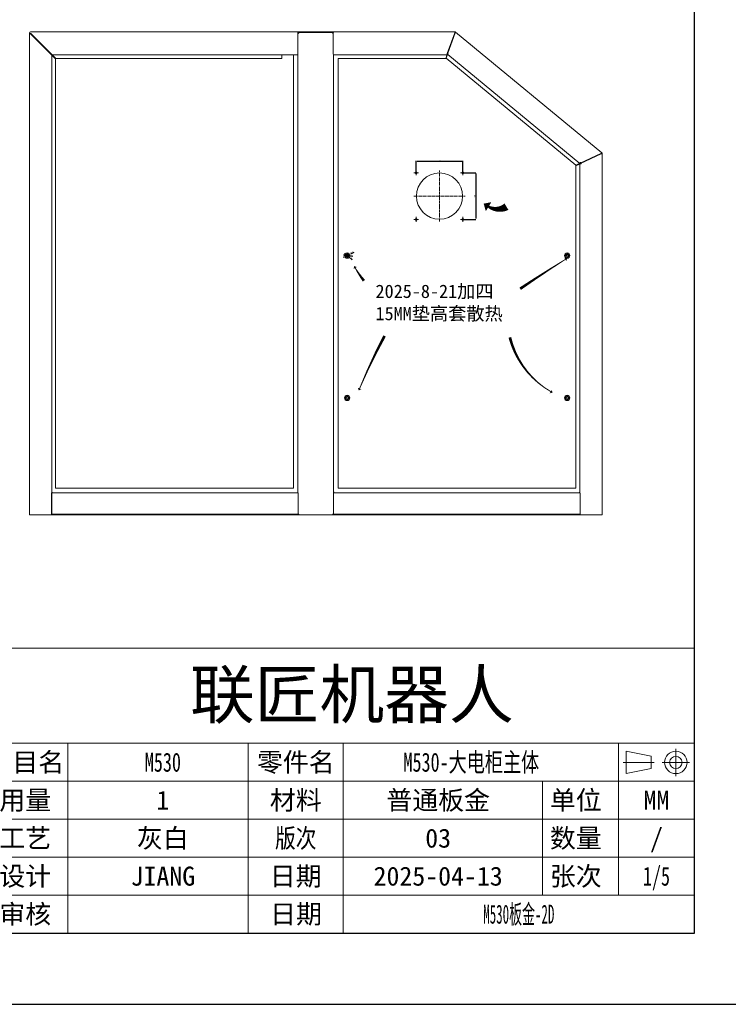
# Model space of a CAD drawing. Header units: millimetres. Extents: x 7284 to 21933, y -3393 to -31.
# Tile 12 of 57: x 10361 to 11955, y -3393 to -1179. Entities that reach past the tile are written whole.
import ezdxf
from ezdxf.enums import TextEntityAlignment as Align

# ---------------------------------------------------------------- set-up
doc = ezdxf.new("R2010")
doc.units = ezdxf.units.MM
doc.header["$PDSIZE"] = -1
doc.linetypes.add('CENTER', pattern=[10.16, 6.35, -1.27, 1.27, -1.27])
for name, color, linetype in [('1', 7, 'Continuous'), ('60', 7, 'Continuous'), ('细实线层', 7, 'Continuous')]:
    doc.layers.add(name, color=color, linetype=linetype)
for name, color, linetype, lineweight in [('dim', 84, 'Continuous', 9), ('fromat', 7, 'Continuous', 13), ('粗实线层', 7, 'Continuous', 25)]:
    doc.layers.add(name, color=color, linetype=linetype, lineweight=lineweight)
doc.styles.get("Standard").update_dxf_attribs({"font": 'SimSun.ttf'})
doc.styles.add('yx_tk_cn', font='SimSun.ttf')
doc.dimstyles.new('ISO-25', dxfattribs={"dimtxt": 2.5, "dimasz": 2.5, "dimexe": 1.25, "dimexo": 0.625, "dimtad": 1, "dimtxsty": 'Standard', "dimcen": 2.5, "dimadec": 0, "dimazin": 0, "dimtfac": 1, "dimtmove": 0, "dimatfit": 3, "dimfxl": 0, "dimarcsym": 0})

# ---------------------------------------------------------------- blocks, each defined once
blk = doc.blocks.new('$CAXA_FRAME_13B17AC1$')
at = {"layer": '粗实线层'}
for p, q in [((138.5, -95), (138.5, 95)), ((-138.5, -95), (138.5, -95))]:
    blk.add_line(p, q, dxfattribs=at)
at = {"layer": '细实线层'}
blk.add_line((-148.5, -105), (148.5, -105), dxfattribs=at)
blk = doc.blocks.new('A')
at = {"layer": 'fromat'}
blk.add_line((75, 30), (0, 30), dxfattribs=at)
blk = doc.blocks.new('aa')
at = {"layer": 'fromat'}
for p, q in [((0, 0), (0, 30)), ((75, 0), (75, 30)), ((75, 20), (0, 20)), ((9, 0), (9, 20)), ((28, 0), (28, 20)), ((38, 0), (38, 20)), ((67, 4), (67, 20)), ((67.81, 19.15), (67.81, 16.8)), ((67.81, 19.15), (70.43, 18.63)), ((70.43, 18.63), (70.43, 17.33)), ((70.43, 17.33), (67.81, 16.8)), ((75, 16), (0, 16)), ((59, 4), (59, 16)), ((75, 12), (0, 12)), ((75, 8), (0, 8)), ((0, 0), (0, 4)), ((75, 4), (0, 4)), ((75, 0), (0, 0))]:
    blk.add_line(p, q, dxfattribs=at)
at = {"layer": 'fromat', "color": 1, "linetype": 'CENTER', "ltscale": 0.9}
for p, q in [((73.04, 16.54), (73.04, 19.42)), ((71.6, 17.98), (74.48, 17.98))]:
    blk.add_line(p, q, dxfattribs=at)
at = {"layer": 'fromat', "color": 1, "linetype": 'CENTER', "ltscale": 1.016}
blk.add_line((70.75, 17.98), (67.48, 17.98), dxfattribs=at)
at = {"layer": 'fromat'}
for radius in [1.18, 0.653]:
    blk.add_circle((73.04, 17.98), radius, dxfattribs=at)
at = {"layer": 'dim'}
blk.add_blockref('A', (0, 0), dxfattribs=at)
at = {"layer": 'fromat', "style": 'yx_tk_cn'}
for s, height, p in [('联匠机器人', 5, (38.91, 25.14)), ('项目名', 2, (4.5, 18)), ('零件名', 2, (33, 18)), ('用量', 2, (4.5, 14)), ('材料', 2, (33, 14)), ('单位', 2, (62.5, 14)), ('工艺', 2, (4.5, 10)), ('数量', 2, (62.5, 10)), ('设计', 2, (4.5, 6)), ('日期', 2, (33, 6)), ('张次', 2, (62.5, 6)), ('审核', 2, (4.5, 2)), ('日期', 2, (33.03, 2.01))]:
    blk.add_text(s, height=height, dxfattribs=at).set_placement(p, align=Align.MIDDLE_CENTER)
at = {"layer": 'fromat', "color": 30, "style": 'yx_tk_cn'}
blk.add_text('MM', height=2, dxfattribs=at).set_placement((71, 14), align=Align.MIDDLE_CENTER)
at = {"layer": 'fromat', "style": 'yx_tk_cn', "width": 0.8}
blk.add_text('版次', height=2, dxfattribs=at).set_placement((33, 10), align=Align.MIDDLE_CENTER)
at = {"layer": 'fromat', "color": 30, "style": 'yx_tk_cn'}
for tag, width, p in [('ASSEMBLAGE', 0.7, (19, 18)), ('1X2X3', 0.7, (51.5, 18)), ('1/5', 0.7, (71, 6)), ('D:\\AA.DWG', 0.5, (66.87, 2))]:
    blk.add_attdef(tag, text='', height=2, dxfattribs=dict(at, width=width)).set_placement(p, align=Align.MIDDLE_CENTER)
for tag, p in [('2008000', (19, 14)), ('718', (48, 14)), ('5/1000', (19, 10)), ('A0001', (48, 10)), ('3', (71, 10)), ('YANXIU', (19, 6)), ('2008-07-10', (48, 6))]:
    blk.add_attdef(tag, text='', height=2, dxfattribs=at).set_placement(p, align=Align.MIDDLE_CENTER)
blk = doc.blocks.new('*D122')
at = {"layer": 'Defpoints', "color": 0}
for p in [(11358.2, -1497.2), (11253.2, -1523.1), (11358.2, -1523.1)]:
    blk.add_point(p, dxfattribs=at)
at = {"layer": 'dim', "color": 0, "linetype": 'Continuous', "lineweight": -2}
for p, q in [((11253.2, -1523.1), (11253.2, -1496.7)), ((11255.2, -1497.2), (11356.2, -1497.2)), ((11358.2, -1523.1), (11358.2, -1496.7))]:
    blk.add_line(p, q, dxfattribs=at)
at = {"layer": 'dim', "color": 0}
for points in [[(11255.2, -1496.9), (11255.2, -1497.6), (11253.2, -1497.2)], [(11356.2, -1496.9), (11356.2, -1497.6), (11358.2, -1497.2)]]:
    blk.add_solid(points, dxfattribs=at)
at = {"layer": 'dim', "color": 0, "insert": (11305.7, -1495.5), "char_height": 2.5, "attachment_point": 5}
blk.add_mtext('105', dxfattribs=at)
blk = doc.blocks.new('*D123')
at = {"layer": 'Defpoints', "color": 0}
for p in [(11358.2, -1523.1), (11358.2, -1628.1), (11387.1, -1628.1)]:
    blk.add_point(p, dxfattribs=at)
at = {"layer": 'dim', "color": 0, "linetype": 'Continuous', "lineweight": -2}
for p, q in [((11358.2, -1523.1), (11387.6, -1523.1)), ((11387.1, -1525.1), (11387.1, -1626.1)), ((11358.2, -1628.1), (11387.6, -1628.1))]:
    blk.add_line(p, q, dxfattribs=at)
at = {"layer": 'dim', "color": 0}
for points in [[(11386.7, -1525.1), (11387.4, -1525.1), (11387.1, -1523.1)], [(11386.7, -1626.1), (11387.4, -1626.1), (11387.1, -1628.1)]]:
    blk.add_solid(points, dxfattribs=at)
at = {"layer": 'dim', "color": 0, "insert": (11385.3, -1575.6), "char_height": 2.5, "attachment_point": 5, "rotation": 90}
blk.add_mtext('105', dxfattribs=at)
blk = doc.blocks.new('*D164')
at = {"layer": 'Defpoints', "color": 0}
for p in [(11092.4, -1712.3), (11103.2, -1707)]:
    blk.add_point(p, dxfattribs=at)
at = {"layer": 'dim', "color": 0, "linetype": 'Continuous', "lineweight": -2}
for p, q in [((11112.7, -1702.4), (11105, -1706.1)), ((11090.6, -1713.2), (11088.8, -1714)), ((11092.4, -1712.3), (11103.2, -1707))]:
    blk.add_line(p, q, dxfattribs=at)
at = {"layer": 'dim', "color": 0}
for points in [[(11090.4, -1712.9), (11090.7, -1713.5), (11092.4, -1712.3)], [(11104.8, -1705.8), (11105.1, -1706.4), (11103.2, -1707)]]:
    blk.add_solid(points, dxfattribs=at)
at = {"layer": 'dim', "color": 0, "insert": (11109, -1702.2), "char_height": 2.5, "attachment_point": 5, "rotation": 26.0402}
blk.add_mtext('∅12', dxfattribs=at)
blk = doc.blocks.new('*D165')
at = {"layer": 'Defpoints', "color": 0}
for p in [(11093.8, -1709), (11101.7, -1710.3)]:
    blk.add_point(p, dxfattribs=at)
at = {"layer": 'dim', "color": 0, "linetype": 'Continuous', "lineweight": -2}
for p, q in [((11091.9, -1708.7), (11089.9, -1708.3)), ((11093.8, -1709), (11101.7, -1710.3)), ((11110.4, -1711.8), (11103.7, -1710.6))]:
    blk.add_line(p, q, dxfattribs=at)
at = {"layer": 'dim', "color": 0}
for points in [[(11091.9, -1708.3), (11091.8, -1709), (11093.8, -1709)], [(11103.8, -1710.3), (11103.6, -1711), (11101.7, -1710.3)]]:
    blk.add_solid(points, dxfattribs=at)
at = {"layer": 'dim', "color": 0, "insert": (11108.3, -1709.6), "char_height": 2.5, "attachment_point": 5, "rotation": 350.5216}
blk.add_mtext('∅8', dxfattribs=at)
blk = doc.blocks.new('*D166')
at = {"layer": 'Defpoints', "color": 0}
for p in [(11095.1, -1707.4), (11100.5, -1711.9)]:
    blk.add_point(p, dxfattribs=at)
at = {"layer": 'dim', "color": 0, "linetype": 'Continuous', "lineweight": -2}
for p, q in [((11093.6, -1706.1), (11092, -1704.9)), ((11095.1, -1707.4), (11100.5, -1711.9)), ((11109.1, -1719), (11102, -1713.2))]:
    blk.add_line(p, q, dxfattribs=at)
at = {"layer": 'dim', "color": 0}
for points in [[(11093.8, -1705.9), (11093.3, -1706.4), (11095.1, -1707.4)], [(11102.2, -1712.9), (11101.8, -1713.4), (11100.5, -1711.9)]]:
    blk.add_solid(points, dxfattribs=at)
at = {"layer": 'dim', "color": 0, "insert": (11108.4, -1716.1), "char_height": 2.5, "attachment_point": 5, "rotation": 320.3126}
blk.add_mtext('∅7', dxfattribs=at)

msp = doc.modelspace()

# ---------------------------------------------------------------- linework, layer by layer
at = {"layer": '1', "color": 1, "linetype": 'CENTER', "lineweight": 13}
for p, q in [((11247.733, -1523.149), (11258.733, -1523.149)), ((11253.233, -1528.649), (11253.233, -1517.649)), ((11305.733, -1633.149), (11305.733, -1518.149)), ((11352.733, -1523.149), (11363.733, -1523.149)), ((11358.233, -1528.649), (11358.233, -1517.649)), ((11248.233, -1575.649), (11363.233, -1575.649)), ((11247.733, -1628.149), (11258.733, -1628.149)), ((11253.233, -1633.649), (11253.233, -1622.649)), ((11352.733, -1628.149), (11363.733, -1628.149)), ((11358.233, -1633.649), (11358.233, -1622.649)), ((11097.783, -1715.149), (11097.783, -1704.149)), ((11592.783, -1715.149), (11592.783, -1704.149)), ((11092.283, -1709.649), (11103.283, -1709.649)), ((11587.283, -1709.649), (11598.283, -1709.649)), ((11092.283, -2029.649), (11103.283, -2029.649)), ((11097.783, -2035.149), (11097.783, -2024.149)), ((11587.283, -2029.649), (11598.283, -2029.649)), ((11592.783, -2035.149), (11592.783, -2024.149))]:
    msp.add_line(p, q, dxfattribs=at)
at = {"layer": '60', "color": 7, "linetype": 'Continuous', "lineweight": 13}
for p, q in [((10383.133, -2292.649), (10383.133, -1208.449)), ((10385.333, -1206.249), (10987.233, -1206.249)), ((10989.433, -1207.749), (11067.433, -1207.749)), ((11069.433, -1206.249), (11340.371, -1206.249)), ((11670.633, -1478.423), (11341.775, -1206.754)), ((10433.133, -1258.475), (10433.133, -2243.172)), ((11067.433, -1257.749), (11067.433, -2243.168)), ((11322.651, -1257.749), (11067.433, -1257.749)), ((11621.006, -1502.281), (11324.329, -1257.196)), ((11671.433, -1480.122), (11671.433, -2292.649)), ((10433.133, -2244.713), (10433.133, -2290.393)), ((10987.733, -2291.149), (10987.733, -2292.649)), ((10989.433, -2292.649), (11066.932, -2292.649)), ((11621.933, -2291.149), (11621.933, -2292.649))]:
    msp.add_line(p, q, dxfattribs=at)
at = {"layer": '60', "color": 7, "linetype": 'Continuous', "lineweight": 18}
for p, q in [((10383.133, -2292.649), (10383.133, -1208.449)), ((10385.333, -1209.742), (10384.875, -1210.199)), ((10384.875, -1210.199), (10385.333, -1210.656)), ((10385.333, -1206.249), (10987.233, -1206.249)), ((10385.333, -1209.742), (10385.583, -1209.492)), ((10385.333, -1210.656), (10430.933, -1256.256)), ((10385.583, -1209.492), (10431.64, -1255.549)), ((10987.233, -1206.249), (10987.233, -1207.749)), ((10987.233, -1206.249), (11066.833, -1206.249)), ((10987.233, -1207.749), (10987.233, -1208.449)), ((10987.233, -1207.749), (11066.833, -1207.749)), ((10987.233, -1208.449), (10987.233, -1255.549)), ((10989.633, -1208.081), (10989.433, -1208.081)), ((10989.433, -1208.788), (10989.633, -1208.788)), ((10989.633, -1208.788), (10989.633, -1208.081)), ((11065.033, -1208.081), (11065.033, -1208.788)), ((11066.433, -1208.081), (11065.033, -1208.081)), ((11065.033, -1208.788), (11065.933, -1208.788)), ((11065.933, -1209.249), (11065.233, -1209.949)), ((11065.933, -1208.788), (11065.933, -1209.249)), ((11065.933, -1209.449), (11065.933, -1209.249)), ((11065.933, -1209.266), (11066.432, -1209.266)), ((11065.933, -1209.449), (11066.433, -1209.449)), ((11066.433, -1208.449), (11066.433, -1207.749)), ((11066.433, -1255.549), (11066.433, -1208.449)), ((11066.833, -1207.749), (11066.833, -1206.249)), ((11067.433, -1206.249), (11066.833, -1206.249)), ((11066.833, -1206.363), (11069.433, -1206.363)), ((11067.433, -1206.249), (11069.433, -1206.249)), ((11067.433, -1206.363), (11067.433, -1206.249)), ((11069.433, -1206.249), (11340.373, -1206.249)), ((11069.433, -1206.249), (11069.433, -1206.363)), ((11339.842, -1208.449), (11323.119, -1254.949)), ((11324.383, -1254.388), (11340.783, -1208.788)), ((11340.373, -1207.749), (11340.373, -1206.249)), ((11340.819, -1207.909), (11341.774, -1206.753)), ((11341.073, -1206.363), (11341.123, -1206.363)), ((11341.123, -1206.363), (11341.164, -1206.398)), ((11341.774, -1206.753), (11670.634, -1478.424)), ((11373.491, -1232.954), (11373.564, -1232.866)), ((10430.933, -1256.256), (10433.133, -1258.456)), ((10431.64, -1255.549), (10433.84, -1257.749)), ((10433.133, -2243.167), (10433.133, -1258.456)), ((10434.133, -1259.456), (10433.133, -1258.456)), ((10433.84, -1257.749), (10987.233, -1257.749)), ((10434.84, -1258.749), (10433.84, -1257.749)), ((10434.133, -1259.456), (10441.933, -1267.256)), ((10434.84, -1258.749), (10442.64, -1266.549)), ((10951.233, -1258.749), (10951.233, -1257.749)), ((10951.233, -1258.749), (10951.233, -1266.549)), ((10977.233, -2232.649), (10977.233, -1257.749)), ((10987.233, -1255.549), (10987.233, -1257.749)), ((10987.233, -2243.167), (10987.233, -1257.749)), ((11066.433, -1256.749), (11066.433, -1255.549)), ((11066.433, -1256.749), (11067.433, -1257.749)), ((11067.433, -1257.749), (11322.651, -1257.749)), ((11067.433, -1257.749), (11067.433, -2243.167)), ((11077.433, -1257.749), (11077.433, -1258.749)), ((11319.487, -1266.549), (11322.292, -1258.749)), ((11323.233, -1259.088), (11320.843, -1265.731)), ((11322.651, -1254.949), (11322.651, -1255.549)), ((11323.119, -1254.949), (11322.651, -1254.949)), ((11322.651, -1255.549), (11322.651, -1257.749)), ((11323.633, -1256.473), (11324.383, -1254.388)), ((11323.939, -1256.726), (11323.633, -1256.473)), ((11324.913, -1255.547), (11323.939, -1256.726)), ((11324.329, -1257.196), (11325.376, -1255.929)), ((11324.329, -1257.196), (11621.006, -1502.281)), ((11325.376, -1255.929), (11324.913, -1255.547)), ((10441.933, -1267.256), (10441.933, -2232.649)), ((10951.233, -1266.549), (10442.64, -1266.549)), ((11077.433, -1266.549), (11077.433, -2232.649)), ((11319.487, -1266.549), (11077.433, -1266.549)), ((11612.206, -1506.426), (11320.843, -1265.731)), ((11593.453, -1414.567), (11593.405, -1414.625)), ((11604.591, -1423.866), (11604.603, -1423.851)), ((11605.708, -1424.789), (11605.781, -1424.701)), ((11668.806, -1479.768), (11622.28, -1501.681)), ((11622.706, -1502.586), (11669.233, -1480.673)), ((11669.678, -1479.58), (11670.634, -1478.424)), ((11669.933, -1480.12), (11671.433, -1480.12)), ((11671.096, -1478.954), (11671.318, -1479.138)), ((11671.318, -1479.138), (11671.318, -1479.42)), ((11671.433, -1480.12), (11671.433, -2292.649)), ((11612.206, -1506.426), (11620.006, -1502.752)), ((11620.433, -1503.657), (11612.633, -1507.331)), ((11622.408, -1500.585), (11621.006, -1502.281)), ((11621.433, -1503.186), (11621.433, -2243.167)), ((11621.433, -1503.186), (11623.633, -1503.186)), ((11622.28, -1501.681), (11623.252, -1500.505)), ((11622.79, -1500.123), (11622.408, -1500.585)), ((11624.233, -1502.586), (11622.706, -1502.586)), ((11623.252, -1500.505), (11622.79, -1500.123)), ((11623.633, -1503.186), (11624.233, -1503.186)), ((11624.233, -1503.186), (11624.233, -1502.586)), ((11612.633, -2232.649), (11612.633, -1507.331)), ((10977.233, -2232.649), (10441.933, -2232.649)), ((10987.233, -2232.649), (10986.233, -2232.649)), ((11612.633, -2232.649), (11077.433, -2232.649)), ((10432.732, -2245.649), (10432.732, -2243.699)), ((10432.732, -2289.649), (10432.732, -2245.649)), ((10987.233, -2243.149), (10433.133, -2243.149)), ((10987.733, -2243.813), (10987.733, -2245.649)), ((10987.733, -2245.649), (10987.733, -2289.649)), ((11066.933, -2245.649), (11066.933, -2243.813)), ((11066.933, -2289.649), (11066.933, -2245.649)), ((11621.433, -2243.149), (11067.433, -2243.149)), ((11621.933, -2243.813), (11621.933, -2245.649)), ((11621.933, -2245.649), (11621.933, -2289.649)), ((10385.333, -2292.649), (10383.133, -2292.649)), ((10430.933, -2292.649), (10385.333, -2292.649)), ((10432.732, -2292.649), (10430.933, -2292.649)), ((10432.732, -2291.149), (10432.732, -2289.649)), ((10432.732, -2291.149), (10447.733, -2291.149)), ((10432.732, -2292.649), (10432.732, -2291.149)), ((10447.733, -2292.649), (10432.732, -2292.649)), ((10972.733, -2291.149), (10447.733, -2291.149)), ((10972.733, -2292.649), (10447.733, -2292.649)), ((10972.733, -2291.149), (10987.733, -2291.149)), ((10987.733, -2292.649), (10972.733, -2292.649)), ((10987.733, -2291.149), (10987.733, -2289.649)), ((10987.733, -2291.149), (10987.733, -2292.649)), ((10989.633, -2291.61), (10989.433, -2291.61)), ((10989.433, -2292.318), (10989.633, -2292.318)), ((11066.932, -2292.649), (10989.433, -2292.649)), ((10989.633, -2292.318), (10989.633, -2291.61)), ((11065.033, -2291.61), (11065.033, -2292.318)), ((11065.233, -2291.61), (11065.033, -2291.61)), ((11065.033, -2292.318), (11066.932, -2292.318)), ((11065.933, -2290.949), (11065.933, -2290.449)), ((11066.933, -2290.949), (11065.933, -2290.949)), ((11065.933, -2291.527), (11065.933, -2290.949)), ((11066.932, -2291.132), (11065.933, -2291.132)), ((11066.433, -2291.132), (11066.433, -2290.949)), ((11066.933, -2291.149), (11066.933, -2289.649)), ((11066.933, -2291.149), (11081.933, -2291.149)), ((11066.933, -2292.649), (11066.933, -2291.149)), ((11081.933, -2292.649), (11066.933, -2292.649)), ((11606.933, -2291.149), (11081.933, -2291.149)), ((11606.933, -2292.649), (11081.933, -2292.649)), ((11606.933, -2291.149), (11621.933, -2291.149)), ((11621.933, -2292.649), (11606.933, -2292.649)), ((11621.933, -2291.149), (11621.933, -2289.649)), ((11621.933, -2291.149), (11621.933, -2292.649)), ((11623.633, -2292.649), (11621.933, -2292.649)), ((11669.233, -2292.649), (11623.633, -2292.649)), ((11671.433, -2292.649), (11669.233, -2292.649))]:
    msp.add_line(p, q, dxfattribs=at)
for centre, radius in [((11253.233, -1523.149), 2.25), ((11305.733, -1575.649), 52), ((11358.233, -1523.149), 2.25), ((11253.233, -1628.149), 2.25), ((11358.233, -1628.149), 2.25), ((11097.783, -1709.649), 3.5), ((11592.783, -1709.649), 3.5), ((11097.783, -2029.649), 3.5), ((11592.783, -2029.649), 3.5)]:
    msp.add_circle(centre, radius, dxfattribs=at)
for centre, radius, start, end in [((10385.333, -1208.449), 2.2, 90, 180), ((10989.433, -1209.949), 2.2, 90, 161.251651), ((11340.373, -1208.449), 2.2, 50.439883, 90), ((11340.373, -1208.449), 0.7, 50.439883, 90), ((11669.233, -1480.12), 0.7, 0, 50.439883), ((11669.233, -1480.12), 2.2, 0, 50.439883), ((10989.433, -2290.449), 2.2, 219.401316, 270)]:
    msp.add_arc(centre, radius, start, end, dxfattribs=at)
for centre, major_axis, ratio, start_param, end_param in [((10989.433, -1209.949), (0, 2.2), 1, 1.24357591, 1.57079633), ((10989.433, -1210.656), (0, 2.2), 1, 1.24357591, 1.57079633), ((10989.433, -1209.596), (2.142, 0), 0.70710678, 1.57079633, 2.90604041), ((10989.433, -1210.303), (-2.142, 0), 0.70710678, 4.71238898, 6.04763306), ((10989.433, -2290.096), (2.142, 0), 0.70710678, 3.79586324, 4.71238898), ((10989.433, -2290.803), (-2.142, 0), 0.70710678, 0.65427634, 1.57079633), ((11065.233, -2290.096), (2.142, 0), 0.70710678, 4.71238898, 5.04523273)]:
    msp.add_ellipse(centre, major_axis=major_axis, ratio=ratio, start_param=start_param, end_param=end_param, dxfattribs=at)
for points, knots in [([(11340.373, -1206.249), (11340.362, -1206.249), (11340.351, -1206.253), (11340.334, -1206.263), (11340.329, -1206.268), (11340.318, -1206.278), (11340.312, -1206.284), (11340.295, -1206.306), (11340.273, -1206.341), (11340.251, -1206.389), (11340.229, -1206.444), (11340.218, -1206.475), (11340.201, -1206.526), (11340.196, -1206.543), (11340.185, -1206.581), (11340.179, -1206.6), (11340.151, -1206.7), (11340.129, -1206.791), (11340.102, -1206.919), (11340.093, -1206.958), (11340.085, -1206.998), (11340.08, -1207.026), (11340.077, -1207.04), (11340.063, -1207.11), (11340.052, -1207.168), (11340.019, -1207.347), (11339.997, -1207.473), (11339.972, -1207.624), (11339.969, -1207.64), (11339.963, -1207.674), (11339.96, -1207.691), (11339.952, -1207.743), (11339.947, -1207.777), (11339.93, -1207.88), (11339.908, -1208.02), (11339.875, -1208.232), (11339.853, -1208.376), (11339.842, -1208.449)], [0, 0, 0, 0, 0.0625, 0.0625, 0.09375, 0.09375, 0.125, 0.125, 0.1875, 0.25, 0.25, 0.3125, 0.3125, 0.34375, 0.34375, 0.375, 0.375, 0.5, 0.5, 0.53125, 0.546875, 0.546875, 0.5625, 0.5625, 0.625, 0.625, 0.75, 0.75, 0.765625, 0.765625, 0.78125, 0.78125, 0.8125, 0.8125, 0.875, 0.9375, 1, 1, 1, 1]), ([(11340.373, -1207.749), (11340.367, -1207.749), (11340.362, -1207.749), (11340.351, -1207.751), (11340.345, -1207.751), (11340.328, -1207.755), (11340.317, -1207.758), (11340.284, -1207.772), (11340.262, -1207.785), (11340.229, -1207.811), (11340.218, -1207.821), (11340.196, -1207.843), (11340.185, -1207.855), (11340.151, -1207.893), (11340.129, -1207.922), (11340.102, -1207.962), (11340.096, -1207.971), (11340.085, -1207.988), (11340.079, -1207.996), (11340.063, -1208.023), (11340.052, -1208.041), (11340.019, -1208.098), (11339.997, -1208.139), (11339.969, -1208.192), (11339.963, -1208.203), (11339.952, -1208.224), (11339.947, -1208.235), (11339.93, -1208.268), (11339.919, -1208.29), (11339.886, -1208.357), (11339.864, -1208.403), (11339.842, -1208.449)], [0, 0, 0, 0, 0.03125, 0.03125, 0.0625, 0.0625, 0.125, 0.125, 0.25, 0.25, 0.3125, 0.3125, 0.375, 0.375, 0.5, 0.5, 0.53125, 0.53125, 0.5625, 0.5625, 0.625, 0.625, 0.75, 0.75, 0.78125, 0.78125, 0.8125, 0.8125, 0.875, 0.875, 1, 1, 1, 1]), ([(11340.783, -1208.788), (11340.82, -1208.725), (11340.857, -1208.663), (11340.912, -1208.57), (11340.931, -1208.539), (11340.968, -1208.477), (11340.986, -1208.445), (11341.041, -1208.352), (11341.113, -1208.23), (11341.182, -1208.112), (11341.25, -1207.996), (11341.283, -1207.939), (11341.331, -1207.855), (11341.347, -1207.827), (11341.378, -1207.772), (11341.393, -1207.744), (11341.467, -1207.611), (11341.521, -1207.512), (11341.58, -1207.396), (11341.598, -1207.362), (11341.614, -1207.329), (11341.625, -1207.307), (11341.63, -1207.296), (11341.656, -1207.243), (11341.675, -1207.203), (11341.725, -1207.09), (11341.752, -1207.024), (11341.772, -1206.96), (11341.774, -1206.953), (11341.778, -1206.939), (11341.78, -1206.932), (11341.785, -1206.913), (11341.788, -1206.901), (11341.795, -1206.866), (11341.8, -1206.825), (11341.795, -1206.78), (11341.783, -1206.76), (11341.774, -1206.753)], [0, 0, 0, 0, 0.0625, 0.0625, 0.09375, 0.09375, 0.125, 0.125, 0.1875, 0.25, 0.25, 0.3125, 0.3125, 0.34375, 0.34375, 0.375, 0.375, 0.5, 0.5, 0.53125, 0.546875, 0.546875, 0.5625, 0.5625, 0.625, 0.625, 0.75, 0.75, 0.765625, 0.765625, 0.78125, 0.78125, 0.8125, 0.8125, 0.875, 0.9375, 1, 1, 1, 1]), ([(11340.783, -1208.788), (11340.795, -1208.738), (11340.807, -1208.688), (11340.824, -1208.616), (11340.83, -1208.592), (11340.838, -1208.556), (11340.84, -1208.544), (11340.846, -1208.52), (11340.848, -1208.508), (11340.861, -1208.449), (11340.869, -1208.404), (11340.884, -1208.318), (11340.889, -1208.277), (11340.897, -1208.198), (11340.898, -1208.161), (11340.897, -1208.111), (11340.896, -1208.095), (11340.893, -1208.072), (11340.892, -1208.064), (11340.89, -1208.049), (11340.889, -1208.042), (11340.881, -1208.007), (11340.873, -1207.983), (11340.856, -1207.952), (11340.849, -1207.942), (11340.839, -1207.929), (11340.835, -1207.925), (11340.827, -1207.917), (11340.823, -1207.913), (11340.819, -1207.909)], [0, 0, 0, 0, 0.125, 0.125, 0.1875, 0.1875, 0.21875, 0.21875, 0.25, 0.25, 0.375, 0.375, 0.5, 0.5, 0.625, 0.625, 0.6875, 0.6875, 0.71875, 0.71875, 0.75, 0.75, 0.875, 0.875, 0.9375, 0.9375, 0.96875, 0.96875, 1, 1, 1, 1]), ([(11322.292, -1258.749), (11322.299, -1258.717), (11322.31, -1258.668), (11322.322, -1258.619), (11322.329, -1258.586), (11322.333, -1258.57), (11322.352, -1258.489), (11322.367, -1258.427), (11322.389, -1258.336), (11322.396, -1258.307), (11322.408, -1258.263), (11322.411, -1258.249), (11322.419, -1258.221), (11322.423, -1258.207), (11322.442, -1258.139), (11322.456, -1258.088), (11322.479, -1258.019), (11322.486, -1257.997), (11322.501, -1257.955), (11322.509, -1257.936), (11322.531, -1257.881), (11322.546, -1257.85), (11322.569, -1257.813), (11322.576, -1257.802), (11322.591, -1257.783), (11322.599, -1257.775), (11322.621, -1257.756), (11322.636, -1257.749), (11322.651, -1257.749)], [0, 0, 0, 0, 0.0625, 0.09375, 0.09375, 0.125, 0.125, 0.25, 0.25, 0.3125, 0.3125, 0.34375, 0.34375, 0.375, 0.375, 0.5, 0.5, 0.5625, 0.5625, 0.625, 0.625, 0.75, 0.75, 0.8125, 0.8125, 0.875, 0.875, 1, 1, 1, 1]), ([(11323.818, -1258.071), (11323.763, -1258.152), (11323.71, -1258.234), (11323.606, -1258.4), (11323.555, -1258.483), (11323.458, -1258.653), (11323.411, -1258.739), (11323.32, -1258.913), (11323.277, -1259), (11323.233, -1259.088)], [0, 0, 0, 0, 0.25, 0.25, 0.5, 0.5, 0.75, 0.75, 1, 1, 1, 1]), ([(11324.329, -1257.196), (11324.334, -1257.2), (11324.335, -1257.21), (11324.331, -1257.231), (11324.329, -1257.239), (11324.322, -1257.259), (11324.318, -1257.269), (11324.302, -1257.305), (11324.287, -1257.333), (11324.265, -1257.374), (11324.261, -1257.382), (11324.251, -1257.399), (11324.246, -1257.408), (11324.23, -1257.436), (11324.218, -1257.455), (11324.182, -1257.515), (11324.155, -1257.558), (11324.118, -1257.616), (11324.111, -1257.628), (11324.095, -1257.652), (11324.072, -1257.688), (11324.031, -1257.75), (11323.997, -1257.802), (11323.971, -1257.841), (11323.963, -1257.854), (11323.945, -1257.881), (11323.936, -1257.895), (11323.891, -1257.962), (11323.854, -1258.016), (11323.818, -1258.071)], [0, 0, 0, 0, 0.125, 0.125, 0.1875, 0.1875, 0.25, 0.25, 0.375, 0.375, 0.40625, 0.40625, 0.4375, 0.4375, 0.5, 0.5, 0.625, 0.625, 0.65625, 0.65625, 0.6875, 0.75, 0.8125, 0.8125, 0.84375, 0.84375, 0.875, 0.875, 1, 1, 1, 1]), ([(11670.634, -1478.424), (11670.625, -1478.417), (11670.614, -1478.412), (11670.594, -1478.409), (11670.587, -1478.409), (11670.571, -1478.41), (11670.562, -1478.411), (11670.518, -1478.42), (11670.473, -1478.437), (11670.394, -1478.479), (11670.366, -1478.495), (11670.32, -1478.524), (11670.304, -1478.534), (11670.271, -1478.555), (11670.255, -1478.566), (11670.169, -1478.625), (11670.093, -1478.681), (11669.99, -1478.76), (11669.958, -1478.785), (11669.926, -1478.811), (11669.904, -1478.828), (11669.893, -1478.837), (11669.837, -1478.882), (11669.791, -1478.919), (11669.65, -1479.036), (11669.552, -1479.119), (11669.436, -1479.218), (11669.424, -1479.229), (11669.398, -1479.251), (11669.384, -1479.263), (11669.345, -1479.297), (11669.319, -1479.319), (11669.239, -1479.388), (11669.133, -1479.481), (11668.971, -1479.623), (11668.862, -1479.719), (11668.806, -1479.768)], [0, 0, 0, 0, 0.0625, 0.0625, 0.09375, 0.09375, 0.125, 0.125, 0.25, 0.25, 0.3125, 0.3125, 0.34375, 0.34375, 0.375, 0.375, 0.5, 0.5, 0.53125, 0.546875, 0.546875, 0.5625, 0.5625, 0.625, 0.625, 0.75, 0.75, 0.765625, 0.765625, 0.78125, 0.78125, 0.8125, 0.8125, 0.875, 0.9375, 1, 1, 1, 1]), ([(11669.678, -1479.58), (11669.66, -1479.566), (11669.64, -1479.555), (11669.605, -1479.543), (11669.592, -1479.54), (11669.573, -1479.537), (11669.566, -1479.536), (11669.552, -1479.534), (11669.545, -1479.534), (11669.509, -1479.532), (11669.477, -1479.534), (11669.41, -1479.544), (11669.374, -1479.552), (11669.296, -1479.573), (11669.256, -1479.586), (11669.193, -1479.607), (11669.172, -1479.615), (11669.139, -1479.628), (11669.128, -1479.632), (11669.106, -1479.641), (11669.095, -1479.645), (11669.039, -1479.668), (11668.993, -1479.687), (11668.924, -1479.717), (11668.901, -1479.727), (11668.865, -1479.742), (11668.854, -1479.747), (11668.83, -1479.758), (11668.818, -1479.763), (11668.806, -1479.768)], [0, 0, 0, 0, 0.125, 0.125, 0.1875, 0.1875, 0.21875, 0.21875, 0.25, 0.25, 0.375, 0.375, 0.5, 0.5, 0.625, 0.625, 0.6875, 0.6875, 0.71875, 0.71875, 0.75, 0.75, 0.875, 0.875, 0.9375, 0.9375, 0.96875, 0.96875, 1, 1, 1, 1]), ([(11669.233, -1480.673), (11669.304, -1480.661), (11669.376, -1480.65), (11669.483, -1480.633), (11669.519, -1480.627), (11669.59, -1480.615), (11669.626, -1480.609), (11669.804, -1480.58), (11669.942, -1480.558), (11670.14, -1480.523), (11670.205, -1480.512), (11670.301, -1480.494), (11670.332, -1480.489), (11670.395, -1480.477), (11670.425, -1480.471), (11670.575, -1480.442), (11670.686, -1480.42), (11670.813, -1480.391), (11670.85, -1480.382), (11670.886, -1480.373), (11670.91, -1480.368), (11670.922, -1480.365), (11670.979, -1480.35), (11671.022, -1480.339), (11671.142, -1480.304), (11671.21, -1480.281), (11671.272, -1480.255), (11671.279, -1480.253), (11671.292, -1480.247), (11671.298, -1480.244), (11671.316, -1480.235), (11671.328, -1480.229), (11671.359, -1480.212), (11671.394, -1480.189), (11671.425, -1480.155), (11671.433, -1480.132), (11671.433, -1480.12)], [0, 0, 0, 0, 0.0625, 0.0625, 0.09375, 0.09375, 0.125, 0.125, 0.25, 0.25, 0.3125, 0.3125, 0.34375, 0.34375, 0.375, 0.375, 0.5, 0.5, 0.53125, 0.546875, 0.546875, 0.5625, 0.5625, 0.625, 0.625, 0.75, 0.75, 0.765625, 0.765625, 0.78125, 0.78125, 0.8125, 0.8125, 0.875, 0.9375, 1, 1, 1, 1]), ([(11669.233, -1480.673), (11669.255, -1480.661), (11669.279, -1480.65), (11669.324, -1480.626), (11669.347, -1480.615), (11669.414, -1480.581), (11669.458, -1480.558), (11669.522, -1480.523), (11669.543, -1480.511), (11669.583, -1480.488), (11669.603, -1480.477), (11669.66, -1480.442), (11669.695, -1480.42), (11669.736, -1480.391), (11669.744, -1480.385), (11669.759, -1480.373), (11669.767, -1480.367), (11669.788, -1480.35), (11669.802, -1480.339), (11669.84, -1480.304), (11669.862, -1480.281), (11669.884, -1480.252), (11669.888, -1480.247), (11669.896, -1480.235), (11669.899, -1480.229), (11669.909, -1480.212), (11669.915, -1480.201), (11669.928, -1480.166), (11669.933, -1480.143), (11669.933, -1480.12)], [0, 0, 0, 0, 0.0625, 0.0625, 0.125, 0.125, 0.25, 0.25, 0.3125, 0.3125, 0.375, 0.375, 0.5, 0.5, 0.53125, 0.53125, 0.5625, 0.5625, 0.625, 0.625, 0.75, 0.75, 0.78125, 0.78125, 0.8125, 0.8125, 0.875, 0.875, 1, 1, 1, 1]), ([(11620.006, -1502.752), (11620.021, -1502.743), (11620.035, -1502.733), (11620.063, -1502.714), (11620.078, -1502.705), (11620.12, -1502.676), (11620.149, -1502.658), (11620.232, -1502.602), (11620.287, -1502.567), (11620.354, -1502.524), (11620.368, -1502.515), (11620.394, -1502.499), (11620.434, -1502.474), (11620.472, -1502.451), (11620.546, -1502.407), (11620.593, -1502.381), (11620.683, -1502.334), (11620.725, -1502.314), (11620.782, -1502.291), (11620.8, -1502.284), (11620.826, -1502.276), (11620.835, -1502.273), (11620.851, -1502.269), (11620.859, -1502.267), (11620.898, -1502.258), (11620.925, -1502.256), (11620.96, -1502.26), (11620.971, -1502.263), (11620.985, -1502.268), (11620.99, -1502.27), (11620.999, -1502.275), (11621.003, -1502.278), (11621.006, -1502.281)], [0, 0, 0, 0, 0.03125, 0.03125, 0.0625, 0.0625, 0.125, 0.125, 0.25, 0.25, 0.28125, 0.28125, 0.3125, 0.375, 0.375, 0.5, 0.5, 0.625, 0.625, 0.6875, 0.6875, 0.71875, 0.71875, 0.75, 0.75, 0.875, 0.875, 0.9375, 0.9375, 0.96875, 0.96875, 1, 1, 1, 1]), ([(11621.433, -1503.186), (11621.433, -1503.196), (11621.43, -1503.21), (11621.424, -1503.225), (11621.419, -1503.235), (11621.416, -1503.24), (11621.4, -1503.265), (11621.381, -1503.284), (11621.344, -1503.314), (11621.33, -1503.323), (11621.307, -1503.338), (11621.299, -1503.343), (11621.282, -1503.353), (11621.273, -1503.358), (11621.227, -1503.382), (11621.186, -1503.402), (11621.128, -1503.426), (11621.116, -1503.431), (11621.092, -1503.441), (11621.079, -1503.446), (11621.041, -1503.461), (11621.015, -1503.471), (11620.934, -1503.5), (11620.876, -1503.52), (11620.8, -1503.544), (11620.785, -1503.549), (11620.754, -1503.559), (11620.738, -1503.564), (11620.691, -1503.579), (11620.659, -1503.588), (11620.564, -1503.618), (11620.499, -1503.637), (11620.433, -1503.657)], [0, 0, 0, 0, 0.0625, 0.09375, 0.09375, 0.125, 0.125, 0.25, 0.25, 0.3125, 0.3125, 0.34375, 0.34375, 0.375, 0.375, 0.5, 0.5, 0.53125, 0.53125, 0.5625, 0.5625, 0.625, 0.625, 0.75, 0.75, 0.78125, 0.78125, 0.8125, 0.8125, 0.875, 0.875, 1, 1, 1, 1]), ([(10433.133, -2243.167), (10433.133, -2243.182), (10433.122, -2243.205), (10433.094, -2243.252), (10433.082, -2243.27), (10433.062, -2243.3), (10433.054, -2243.31), (10433.038, -2243.331), (10433.03, -2243.343), (10432.985, -2243.401), (10432.943, -2243.453), (10432.87, -2243.54), (10432.845, -2243.57), (10432.79, -2243.633), (10432.762, -2243.666), (10432.732, -2243.699)], [0, 0, 0, 0, 0.25, 0.25, 0.375, 0.375, 0.4375, 0.4375, 0.5, 0.5, 0.75, 0.75, 0.875, 0.875, 1, 1, 1, 1]), ([(10434.133, -2241.649), (10434.125, -2241.658), (10434.118, -2241.666), (10434.104, -2241.684), (10434.083, -2241.71), (10434.062, -2241.736), (10434.02, -2241.787), (10433.992, -2241.822), (10433.908, -2241.924), (10433.853, -2241.992), (10433.772, -2242.094), (10433.745, -2242.127), (10433.691, -2242.194), (10433.665, -2242.228), (10433.586, -2242.327), (10433.536, -2242.392), (10433.441, -2242.518), (10433.395, -2242.58), (10433.343, -2242.654), (10433.332, -2242.669), (10433.312, -2242.698), (10433.303, -2242.712), (10433.275, -2242.754), (10433.257, -2242.782), (10433.224, -2242.834), (10433.21, -2242.86), (10433.19, -2242.896), (10433.184, -2242.908), (10433.172, -2242.931), (10433.167, -2242.942), (10433.153, -2242.975), (10433.145, -2242.995), (10433.135, -2243.031), (10433.133, -2243.048), (10433.133, -2243.063)], [0, 0, 0, 0, 0.015625, 0.015625, 0.03125, 0.0625, 0.0625, 0.125, 0.125, 0.25, 0.25, 0.3125, 0.3125, 0.375, 0.375, 0.5, 0.5, 0.625, 0.625, 0.65625, 0.65625, 0.6875, 0.6875, 0.75, 0.75, 0.8125, 0.8125, 0.84375, 0.84375, 0.875, 0.875, 0.9375, 0.9375, 1, 1, 1, 1]), ([(10987.733, -2243.813), (10987.661, -2243.732), (10987.594, -2243.656), (10987.504, -2243.551), (10987.476, -2243.517), (10987.436, -2243.469), (10987.423, -2243.454), (10987.399, -2243.423), (10987.387, -2243.409), (10987.353, -2243.366), (10987.333, -2243.34), (10987.298, -2243.292), (10987.283, -2243.27), (10987.264, -2243.241), (10987.259, -2243.232), (10987.249, -2243.216), (10987.245, -2243.208), (10987.236, -2243.187), (10987.233, -2243.176), (10987.233, -2243.167)], [0, 0, 0, 0, 0.25, 0.25, 0.375, 0.375, 0.4375, 0.4375, 0.5, 0.5, 0.625, 0.625, 0.75, 0.75, 0.8125, 0.8125, 0.875, 0.875, 1, 1, 1, 1]), ([(11067.433, -2243.167), (11067.433, -2243.176), (11067.429, -2243.187), (11067.417, -2243.214), (11067.407, -2243.231), (11067.383, -2243.269), (11067.368, -2243.291), (11067.346, -2243.321), (11067.341, -2243.327), (11067.332, -2243.34), (11067.317, -2243.359), (11067.301, -2243.379), (11067.246, -2243.45), (11067.192, -2243.514), (11067.117, -2243.602), (11067.101, -2243.62), (11067.069, -2243.657), (11067.021, -2243.713), (11066.969, -2243.772), (11066.933, -2243.813)], [0, 0, 0, 0, 0.125, 0.125, 0.25, 0.25, 0.375, 0.375, 0.40625, 0.40625, 0.4375, 0.5, 0.5, 0.75, 0.75, 0.8125, 0.8125, 0.875, 1, 1, 1, 1]), ([(11068.433, -2241.649), (11068.425, -2241.658), (11068.418, -2241.666), (11068.404, -2241.684), (11068.383, -2241.71), (11068.362, -2241.736), (11068.32, -2241.787), (11068.292, -2241.822), (11068.208, -2241.924), (11068.153, -2241.992), (11068.072, -2242.094), (11068.045, -2242.127), (11067.991, -2242.194), (11067.965, -2242.228), (11067.886, -2242.327), (11067.836, -2242.392), (11067.741, -2242.518), (11067.695, -2242.58), (11067.643, -2242.654), (11067.632, -2242.669), (11067.612, -2242.698), (11067.603, -2242.712), (11067.575, -2242.754), (11067.557, -2242.782), (11067.524, -2242.834), (11067.51, -2242.86), (11067.49, -2242.896), (11067.484, -2242.908), (11067.472, -2242.931), (11067.467, -2242.942), (11067.453, -2242.975), (11067.445, -2242.995), (11067.435, -2243.031), (11067.433, -2243.048), (11067.433, -2243.063)], [0, 0, 0, 0, 0.015625, 0.015625, 0.03125, 0.0625, 0.0625, 0.125, 0.125, 0.25, 0.25, 0.3125, 0.3125, 0.375, 0.375, 0.5, 0.5, 0.625, 0.625, 0.65625, 0.65625, 0.6875, 0.6875, 0.75, 0.75, 0.8125, 0.8125, 0.84375, 0.84375, 0.875, 0.875, 0.9375, 0.9375, 1, 1, 1, 1]), ([(11621.433, -2243.063), (11621.433, -2243.048), (11621.43, -2243.031), (11621.42, -2242.995), (11621.412, -2242.975), (11621.398, -2242.942), (11621.393, -2242.931), (11621.381, -2242.908), (11621.375, -2242.896), (11621.355, -2242.86), (11621.341, -2242.834), (11621.308, -2242.782), (11621.29, -2242.754), (11621.262, -2242.712), (11621.253, -2242.698), (11621.233, -2242.669), (11621.222, -2242.654), (11621.17, -2242.58), (11621.124, -2242.518), (11621.029, -2242.392), (11620.979, -2242.327), (11620.9, -2242.228), (11620.874, -2242.194), (11620.82, -2242.127), (11620.793, -2242.094), (11620.712, -2241.992), (11620.657, -2241.924), (11620.573, -2241.822), (11620.545, -2241.787), (11620.503, -2241.736), (11620.482, -2241.71), (11620.461, -2241.684), (11620.447, -2241.666), (11620.44, -2241.658), (11620.433, -2241.649)], [0, 0, 0, 0, 0.0625, 0.0625, 0.125, 0.125, 0.15625, 0.15625, 0.1875, 0.1875, 0.25, 0.25, 0.3125, 0.3125, 0.34375, 0.34375, 0.375, 0.375, 0.5, 0.5, 0.625, 0.625, 0.6875, 0.6875, 0.75, 0.75, 0.875, 0.875, 0.9375, 0.9375, 0.96875, 0.984375, 0.984375, 1, 1, 1, 1]), ([(11621.933, -2243.813), (11621.861, -2243.732), (11621.794, -2243.656), (11621.704, -2243.551), (11621.676, -2243.517), (11621.636, -2243.469), (11621.623, -2243.454), (11621.599, -2243.423), (11621.587, -2243.409), (11621.553, -2243.366), (11621.533, -2243.34), (11621.498, -2243.292), (11621.483, -2243.27), (11621.464, -2243.241), (11621.459, -2243.232), (11621.449, -2243.216), (11621.445, -2243.208), (11621.436, -2243.187), (11621.433, -2243.176), (11621.433, -2243.167)], [0, 0, 0, 0, 0.25, 0.25, 0.375, 0.375, 0.4375, 0.4375, 0.5, 0.5, 0.625, 0.625, 0.75, 0.75, 0.8125, 0.8125, 0.875, 0.875, 1, 1, 1, 1])]:
    msp.add_open_spline(points, degree=3, knots=knots, dxfattribs=at)
at = {"layer": 'dim', "color": 1}
for points in [[(11404.889, -1592.689, 0, 23.501, 0), (11416.01, -1599.527, 5.222, 16.973, 0.28285994), (11456.257, -1599.527, 16.973, 16.973, 0.28285994)], [(11592.783, -1715.649, 0, 8.613, 0), (11588.72, -1718.178, 1.914, 6.221, 0.0096063), (11487.088, -1784.194, 6.221, 6.221, 0.0096063)], [(11113.605, -1733.277, 0, 8.613, 0), (11116.017, -1737.409, 1.914, 6.221, 0.03411717), (11135.502, -1766.1, 6.221, 6.221, 0.03411717)], [(11124.007, -2012.833, 0, 8.613, 0), (11125.849, -2008.416, 1.914, 6.221, -0.02437568), (11182.034, -1890.229, 6.221, 6.221, -0.02437568)], [(11560.036, -2017.803, 0, 8.613, 0), (11555.894, -2015.407, 1.914, 6.221, -0.2024741), (11463.877, -1893.543, 6.221, 6.221, -0.2024741)]]:
    msp.add_lwpolyline(points, format="xyseb", dxfattribs=at)
at = {"layer": 'dim'}
for centre, radius in [((11097.783, -1709.649), 6), ((11592.783, -1709.649), 6), ((11097.783, -1709.649), 4), ((11592.783, -1709.649), 4), ((11097.783, -2029.649), 6), ((11097.783, -2029.649), 4), ((11592.783, -2029.649), 6), ((11592.783, -2029.649), 4)]:
    msp.add_circle(centre, radius, dxfattribs=at)

# ---------------------------------------------------------------- block references
ref = msp.add_blockref('aa', (10277.546, -3233.318), dxfattribs=dict(at, xscale=21.3548400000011, yscale=21.3548400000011, zscale=21.35484000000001))
ref.add_attrib('3', '/', dxfattribs={"layer": 'fromat', "color": 30, "height": 42.71, "style": 'yx_tk_cn'}).set_placement((11793.739, -3019.769), align=Align.MIDDLE_CENTER)
ref.add_attrib('A0001', '03', dxfattribs={"layer": 'fromat', "color": 30, "height": 42.7097, "style": 'yx_tk_cn'}).set_placement((11302.578, -3019.769), align=Align.MIDDLE_CENTER)
ref.add_attrib('ASSEMBLAGE', 'M530', dxfattribs={"layer": 'fromat', "color": 30, "height": 42.7097, "style": 'yx_tk_cn', "width": 0.7}).set_placement((10683.288, -2848.931), align=Align.MIDDLE_CENTER)
ref.add_attrib('1X2X3', 'M530-大电柜主体', dxfattribs={"layer": 'fromat', "color": 30, "height": 42.7097, "style": 'yx_tk_cn', "width": 0.7}).set_placement((11377.32, -2848.931), align=Align.MIDDLE_CENTER)
ref.add_attrib('D:\\AA.DWG', 'M530板金-2D', dxfattribs={"layer": 'fromat', "color": 30, "height": 42.7097, "style": 'yx_tk_cn', "width": 0.5}).set_placement((11484.094, -3190.608), align=Align.MIDDLE_CENTER)
ref.add_attrib('718', '普通板金', dxfattribs={"layer": 'fromat', "color": 30, "height": 42.7097, "style": 'yx_tk_cn'}).set_placement((11302.578, -2934.35), align=Align.MIDDLE_CENTER)
ref.add_attrib('1/5', '1/5', dxfattribs={"layer": 'fromat', "color": 30, "height": 42.7097, "style": 'yx_tk_cn', "width": 0.7}).set_placement((11793.739, -3105.189), align=Align.MIDDLE_CENTER)
ref.add_attrib('2008-07-10', '2025-04-13', dxfattribs={"layer": 'fromat', "color": 30, "height": 42.7097, "style": 'yx_tk_cn'}).set_placement((11302.578, -3105.189), align=Align.MIDDLE_CENTER)
ref.add_attrib('5/1000', '灰白', dxfattribs={"layer": 'fromat', "color": 30, "height": 42.7097, "style": 'yx_tk_cn'}).set_placement((10683.288, -3019.769), align=Align.MIDDLE_CENTER)
ref.add_attrib('YANXIU', 'JIANG', dxfattribs={"layer": 'fromat', "color": 30, "height": 42.7097, "style": 'yx_tk_cn'}).set_placement((10683.288, -3105.189), align=Align.MIDDLE_CENTER)
ref.add_attrib('2008000', '1', dxfattribs={"layer": 'fromat', "color": 30, "height": 42.71, "style": 'yx_tk_cn'}).set_placement((10683.288, -2934.35), align=Align.MIDDLE_CENTER)
at = {"layer": '粗实线层', "xscale": 16.01233920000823, "yscale": 16.01233919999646, "zscale": 16.0123392}
msp.add_blockref('$CAXA_FRAME_13B17AC1$', (9661.45, -1712.145), dxfattribs=at)

# ---------------------------------------------------------------- texts
at = {"layer": 'dim', "color": 6, "insert": (11161.667, -1774.831), "char_height": 30, "width": 1288.59957, "attachment_point": 1}
msp.add_mtext('2025-8-21加四\\P15MM垫高套散热', dxfattribs=at)

# ---------------------------------------------------------------- dimensions: what is measured, and where the dimension line sits
at = {"layer": 'dim'}
dim = msp.add_linear_dim(base=(11358.233, -1497.232), p1=(11253.233, -1523.149), p2=(11358.233, -1523.149), dimstyle='ISO-25', override={"dimasz": 2, "dimexe": 0.49975, "dimexo": 0, "dimgap": 0.49975, "dimadec": 2, "dimazin": 2, "dimtzin": 0, "dimarcsym": 1}, dxfattribs=at)
dim.commit()
dim.dimension.update_dxf_attribs({"geometry": '*D122', "text_midpoint": (11305.733, -1495.482)})
dim = msp.add_linear_dim(base=(11387.069, -1628.149), p1=(11358.233, -1523.149), p2=(11358.233, -1628.149), angle=90, dimstyle='ISO-25', override={"dimasz": 2, "dimexe": 0.49975, "dimexo": 0, "dimgap": 0.49975, "dimadec": 2, "dimazin": 2, "dimtzin": 0, "dimarcsym": 1}, dxfattribs=at)
dim.commit()
dim.dimension.update_dxf_attribs({"geometry": '*D123', "text_midpoint": (11385.319, -1575.649)})
for p1, p2, picture, middle in [((11092.392, -1712.283), (11103.173, -1707.015), '*D164', (11109.738, -1703.807)), ((11093.837, -1708.99), (11101.728, -1710.308), '*D165', (11108.06, -1711.365))]:
    dim = msp.add_diameter_dim_2p(p1=p1, p2=p2, dimstyle='ISO-25', override={"dimasz": 2, "dimexe": 0.49975, "dimexo": 0, "dimgap": 0.49975, "dimadec": 2, "dimazin": 2, "dimtzin": 0, "dimarcsym": 1}, dxfattribs=at)
    dim.commit()
    dim.dimension.update_dxf_attribs({"geometry": picture, "text_midpoint": middle})
dim = msp.add_diameter_dim_2p(p1=(11095.089, -1707.414), p2=(11100.476, -1711.884), dimstyle='ISO-25', override={"dimasz": 2, "dimexe": 0.49975, "dimexo": 0, "dimgap": 0.49975, "dimadec": 2, "dimazin": 2, "dimtzin": 0, "dimarcsym": 1}, dxfattribs=at)
dim.commit()
dim.dimension.update_dxf_attribs({"geometry": '*D166', "text_midpoint": (11107.237, -1717.495), "dimtype": 163})

doc.saveas('drawing.dxf')
